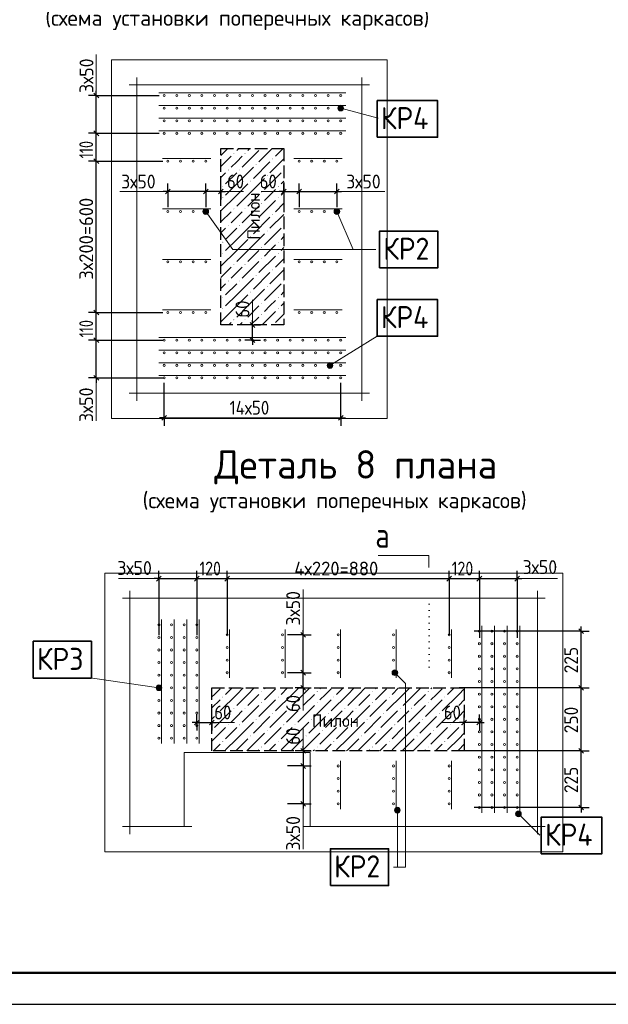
# Model space of a CAD drawing. Header units: millimetres. Extents: x 0 to 50400, y 0 to 35640.
# Tile 3 of 10: x 14576 to 25774, y 0 to 18741. Entities that reach past the tile are written whole.
import ezdxf

# ---------------------------------------------------------------- set-up
doc = ezdxf.new("R2010")
doc.units = ezdxf.units.MM
doc.linetypes.add('______2', pattern=[324, 240, -84])
doc.linetypes.add('______9', pattern=[120, 0, -120])
for name, color, linetype, lineweight in [('Standard', 7, 'Continuous', 25), ('ЖБ Перекрытие верхний уровень', 7, 'Continuous', 35), ('ЖБ Пилон', 7, 'Continuous', 35), ('Общий01', 7, 'Continuous', 13), ('Размерная линия_ общее', 7, 'Continuous', 13), ('Текст_ общее', 7, 'Continuous', 25)]:
    doc.layers.add(name, color=color, linetype=linetype, lineweight=lineweight)
doc.layers.add('Вспомогательная арматура', color=7, linetype='Continuous', lineweight=18, true_color=0x656565)
doc.layers.add('Поперечная арматура', color=7, linetype='Continuous', lineweight=18, true_color=0x5a2814)
doc.layers.add('Размерная выноска', color=7, linetype='Continuous')
doc.styles.add('ISOCPEUR', font='txt')

msp = doc.modelspace()

# ---------------------------------------------------------------- hatches: boundary and pattern name
at = {"layer": 'Standard', "linetype": 'Continuous', "lineweight": 13, "transparency": 33554687}
for points in [[(18643, 16196), (18651, 16204), (18659, 16196), (18651, 16189)], [(18854, 16196), (18862, 16204), (18870, 16196), (18862, 16189)], [(19066, 15985), (19073, 15993), (19081, 15985), (19073, 15977)], [(19382, 16091), (19390, 16098), (19398, 16091), (19390, 16083)], [(18538, 15879), (18545, 15887), (18553, 15879), (18545, 15872)], [(18749, 15879), (18757, 15887), (18764, 15879), (18757, 15872)], [(19277, 15774), (19285, 15782), (19292, 15774), (19285, 15766)], [(19594, 15879), (19601, 15887), (19603, 15886), (19603, 15873), (19601, 15872)], [(18432, 15563), (18440, 15570), (18448, 15563), (18440, 15555)], [(18960, 15668), (18968, 15676), (18976, 15668), (18968, 15660)], [(19488, 15563), (19496, 15570), (19504, 15563), (19496, 15555)], [(19171, 15457), (19179, 15465), (19187, 15457), (19179, 15449)], [(18432, 15351), (18440, 15359), (18448, 15351), (18440, 15344)], [(19171, 15246), (19179, 15254), (19187, 15246), (19179, 15238)], [(19488, 15351), (19496, 15359), (19504, 15351), (19496, 15344)], [(18643, 15140), (18651, 15148), (18659, 15140), (18651, 15133)], [(18854, 15140), (18862, 15148), (18870, 15140), (18862, 15133)], [(19382, 15035), (19390, 15042), (19398, 15035), (19390, 15027)], [(18538, 14824), (18545, 14831), (18553, 14824), (18545, 14816)], [(18749, 14824), (18757, 14831), (18764, 14824), (18757, 14816)], [(19066, 14929), (19073, 14937), (19081, 14929), (19073, 14921)], [(19594, 14824), (19601, 14831), (19603, 14830), (19603, 14817), (19601, 14816)], [(18960, 14612), (18968, 14620), (18976, 14612), (18968, 14604)], [(19277, 14718), (19285, 14726), (19292, 14718), (19285, 14710)], [(18432, 14507), (18440, 14514), (18448, 14507), (18440, 14499)], [(19488, 14507), (19496, 14514), (19504, 14507), (19496, 14499)], [(18432, 14295), (18440, 14303), (18448, 14295), (18440, 14288)], [(19171, 14401), (19179, 14409), (19187, 14401), (19179, 14393)], [(19488, 14295), (19496, 14303), (19504, 14295), (19496, 14288)], [(18643, 14084), (18651, 14092), (18659, 14084), (18651, 14076)], [(18854, 14084), (18862, 14092), (18870, 14084), (18862, 14076)], [(19171, 14190), (19179, 14198), (19187, 14190), (19179, 14182)], [(19066, 13873), (19073, 13881), (19081, 13873), (19073, 13865)], [(19382, 13979), (19390, 13986), (19398, 13979), (19390, 13971)], [(18538, 13767), (18545, 13775), (18553, 13767), (18545, 13760)], [(18749, 13767), (18757, 13775), (18764, 13767), (18757, 13760)], [(19594, 13767), (19601, 13775), (19603, 13774), (19603, 13761), (19601, 13760)], [(18960, 13556), (18968, 13564), (18976, 13556), (18968, 13549)], [(19277, 13662), (19285, 13670), (19292, 13662), (19285, 13654)], [(18432, 13451), (18440, 13459), (18448, 13451), (18440, 13443)], [(19171, 13345), (19179, 13353), (19187, 13345), (19179, 13337)], [(19488, 13451), (19496, 13459), (19504, 13451), (19496, 13443)], [(18432, 13239), (18440, 13247), (18448, 13239), (18440, 13232)], [(19171, 13134), (19179, 13142), (19187, 13134), (19179, 13126)], [(19488, 13239), (19496, 13247), (19504, 13239), (19496, 13232)], [(18643, 13028), (18651, 13036), (18659, 13028), (18651, 13020)], [(18854, 13028), (18862, 13036), (18870, 13028), (18862, 13020)], [(18432, 5848), (18440, 5855), (18448, 5848), (18440, 5840)], [(19171, 5953), (19179, 5961), (19187, 5953), (19179, 5945)], [(19488, 5848), (19496, 5855), (19504, 5848), (19496, 5840)], [(20227, 5953), (20235, 5961), (20243, 5953), (20235, 5945)], [(20544, 5848), (20552, 5855), (20560, 5848), (20552, 5840)], [(21283, 5953), (21291, 5961), (21299, 5953), (21291, 5945)], [(21600, 5848), (21608, 5855), (21616, 5848), (21608, 5840)], [(22339, 5953), (22347, 5961), (22355, 5953), (22347, 5945)], [(22656, 5848), (22664, 5855), (22672, 5848), (22664, 5840)], [(18643, 5636), (18651, 5644), (18659, 5636), (18651, 5629)], [(18854, 5636), (18862, 5644), (18870, 5636), (18862, 5629)], [(19171, 5742), (19179, 5750), (19187, 5742), (19179, 5734)], [(19699, 5636), (19707, 5644), (19715, 5636), (19707, 5629)], [(19910, 5636), (19918, 5644), (19926, 5636), (19918, 5629)], [(20227, 5742), (20235, 5750), (20243, 5742), (20235, 5734)], [(20755, 5636), (20763, 5644), (20771, 5636), (20763, 5629)], [(20966, 5636), (20974, 5644), (20982, 5636), (20974, 5629)], [(21283, 5742), (21291, 5750), (21299, 5742), (21291, 5734)], [(21811, 5636), (21819, 5644), (21827, 5636), (21819, 5629)], [(22022, 5636), (22030, 5644), (22038, 5636), (22030, 5629)], [(22339, 5742), (22347, 5750), (22355, 5742), (22347, 5734)], [(22867, 5636), (22875, 5644), (22883, 5636), (22875, 5629)], [(18326, 5531), (18334, 5539), (18342, 5531), (18334, 5523)], [(19382, 5531), (19390, 5539), (19398, 5531), (19390, 5523)], [(20438, 5531), (20446, 5539), (20454, 5531), (20446, 5523)], [(21494, 5531), (21502, 5539), (21510, 5531), (21502, 5523)], [(22550, 5531), (22558, 5539), (22566, 5531), (22558, 5523)], [(18538, 5319), (18545, 5327), (18553, 5319), (18545, 5312)], [(18749, 5319), (18757, 5327), (18764, 5319), (18757, 5312)], [(19066, 5425), (19073, 5433), (19081, 5425), (19073, 5417)], [(19594, 5319), (19601, 5327), (19609, 5319), (19601, 5312)], [(19805, 5319), (19813, 5327), (19820, 5319), (19813, 5312)], [(20122, 5425), (20129, 5433), (20137, 5425), (20129, 5417)], [(20650, 5319), (20657, 5327), (20665, 5319), (20657, 5312)], [(20861, 5319), (20869, 5327), (20876, 5319), (20869, 5312)], [(21178, 5425), (21185, 5433), (21193, 5425), (21185, 5417)], [(21706, 5319), (21713, 5327), (21721, 5319), (21713, 5312)], [(21917, 5319), (21925, 5327), (21932, 5319), (21925, 5312)], [(22234, 5425), (22241, 5433), (22249, 5425), (22241, 5417)], [(22762, 5319), (22769, 5327), (22777, 5319), (22769, 5312)], [(22973, 5319), (22981, 5327), (22988, 5319), (22981, 5312)], [(18233, 5217), (18236, 5214), (18233, 5211)], [(18960, 5108), (18968, 5116), (18976, 5108), (18968, 5100)], [(19277, 5214), (19285, 5222), (19292, 5214), (19285, 5206)], [(20016, 5108), (20024, 5116), (20032, 5108), (20024, 5100)], [(20333, 5214), (20341, 5222), (20348, 5214), (20341, 5206)], [(21072, 5108), (21080, 5116), (21088, 5108), (21080, 5100)], [(21389, 5214), (21397, 5222), (21404, 5214), (21397, 5206)], [(22128, 5108), (22136, 5116), (22144, 5108), (22136, 5100)], [(22445, 5214), (22453, 5222), (22460, 5214), (22453, 5206)], [(18432, 5003), (18440, 5010), (18448, 5003), (18440, 4995)], [(19171, 4897), (19179, 4905), (19187, 4897), (19179, 4889)], [(19488, 5003), (19496, 5010), (19504, 5003), (19496, 4995)], [(20227, 4897), (20235, 4905), (20243, 4897), (20235, 4889)], [(20544, 5003), (20552, 5010), (20560, 5003), (20552, 4995)], [(21283, 4897), (21291, 4905), (21299, 4897), (21291, 4889)], [(21600, 5003), (21608, 5010), (21616, 5003), (21608, 4995)], [(22339, 4897), (22347, 4905), (22355, 4897), (22347, 4889)], [(22656, 5003), (22664, 5010), (22672, 5003), (22664, 4995)]]:
    msp.add_hatch(color=7, dxfattribs=at).paths.add_polyline_path(points, flags=16)
at = {"layer": 'Общий01', "linetype": 'Continuous', "lineweight": 13, "transparency": 33554687}
for points in [[(20631, 17044), (20645, 17097), (20630, 17072)], [(20645, 17097), (20631, 17044), (20644, 17021)], [(20645, 17097), (20644, 17021), (20669, 17110)], [(20669, 17110), (20644, 17021), (20669, 17006)], [(20669, 17110), (20669, 17006), (20697, 17111)], [(20697, 17111), (20669, 17006), (20697, 17007)], [(20697, 17111), (20697, 17007), (20721, 17096)], [(20721, 17096), (20697, 17007), (20720, 17020)], [(20721, 17096), (20720, 17020), (20734, 17072)], [(20734, 17072), (20720, 17020), (20735, 17044)], [(18110, 15144), (18066, 15113), (18061, 15086)], [(18110, 15144), (18061, 15086), (18137, 15139)], [(18137, 15139), (18061, 15086), (18070, 15059)], [(18066, 15113), (18110, 15144), (18083, 15135)], [(18137, 15139), (18070, 15059), (18159, 15122)], [(18159, 15122), (18070, 15059), (18092, 15042)], [(18159, 15122), (18092, 15042), (18168, 15095)], [(18168, 15095), (18092, 15042), (18119, 15037)], [(18168, 15095), (18119, 15037), (18163, 15068)], [(18163, 15068), (18119, 15037), (18146, 15046)], [(20617, 15144), (20567, 15122), (20557, 15097)], [(20617, 15144), (20557, 15097), (20643, 15134)], [(20643, 15134), (20557, 15097), (20561, 15069)], [(20643, 15134), (20561, 15069), (20660, 15112)], [(20660, 15112), (20561, 15069), (20579, 15047)], [(20567, 15122), (20617, 15144), (20589, 15140)], [(20660, 15112), (20579, 15047), (20664, 15084)], [(20664, 15084), (20579, 15047), (20604, 15037)], [(20664, 15084), (20604, 15037), (20654, 15058)], [(20654, 15058), (20604, 15037), (20632, 15041)], [(20425, 12157), (20481, 12105), (20432, 12184)], [(20432, 12184), (20508, 12113), (20451, 12205)], [(20432, 12184), (20481, 12105), (20508, 12113)], [(20451, 12205), (20527, 12133), (20478, 12212)], [(20451, 12205), (20508, 12113), (20527, 12133)], [(20478, 12212), (20527, 12133), (20533, 12160)], [(20478, 12212), (20533, 12160), (20504, 12206)], [(20504, 12206), (20533, 12160), (20525, 12187)], [(20454, 12111), (20425, 12157), (20433, 12130)], [(20425, 12157), (20454, 12111), (20481, 12105)], [(21661, 6326), (21699, 6364), (21675, 6350)], [(21699, 6364), (21661, 6326), (21661, 6299)], [(21699, 6364), (21661, 6299), (21727, 6364)], [(21727, 6364), (21661, 6299), (21675, 6274)], [(21727, 6364), (21675, 6274), (21751, 6350)], [(21751, 6350), (21675, 6274), (21699, 6260)], [(21751, 6350), (21699, 6260), (21765, 6326)], [(21765, 6326), (21699, 6260), (21727, 6260)], [(21765, 6326), (21727, 6260), (21765, 6299)], [(21765, 6299), (21727, 6260), (21751, 6274)], [(17175, 6004), (17183, 6058), (17172, 6032)], [(17192, 5982), (17183, 6058), (17175, 6004)], [(17192, 5982), (17205, 6074), (17183, 6058)], [(17217, 5971), (17205, 6074), (17192, 5982)], [(17217, 5971), (17233, 6078), (17205, 6074)], [(17245, 5974), (17233, 6078), (17217, 5971)], [(17245, 5974), (17258, 6066), (17233, 6078)], [(17267, 5991), (17258, 6066), (17245, 5974)], [(17267, 5991), (17275, 6044), (17258, 6066)], [(17275, 6044), (17267, 5991), (17278, 6016)], [(21734, 3743), (21788, 3743), (21761, 3750)], [(21807, 3723), (21715, 3723), (21707, 3696)], [(21807, 3723), (21707, 3696), (21815, 3696)], [(21815, 3696), (21707, 3696), (21715, 3669)], [(21788, 3743), (21734, 3743), (21715, 3723)], [(21788, 3743), (21715, 3723), (21807, 3723)], [(21815, 3696), (21715, 3669), (21807, 3669)], [(21807, 3669), (21715, 3669), (21734, 3650)], [(21807, 3669), (21734, 3650), (21788, 3650)], [(21788, 3650), (21734, 3650), (21761, 3642)], [(24013, 3638), (24051, 3676), (24027, 3662)], [(24051, 3676), (24013, 3638), (24013, 3610)], [(24051, 3676), (24013, 3610), (24079, 3676)], [(24079, 3676), (24013, 3610), (24027, 3586)], [(24079, 3676), (24027, 3586), (24103, 3662)], [(24103, 3662), (24027, 3586), (24051, 3572)], [(24103, 3662), (24051, 3572), (24117, 3638)], [(24117, 3638), (24051, 3572), (24079, 3572)], [(24117, 3638), (24079, 3572), (24117, 3610)], [(24117, 3610), (24079, 3572), (24103, 3586)]]:
    msp.add_hatch(color=7, dxfattribs=at).paths.add_polyline_path(points)

# ---------------------------------------------------------------- linework, layer by layer
at = {"layer": 'Standard', "color": 251, "linetype": 'Continuous', "lineweight": -3, "true_color": 0x656565, "transparency": 33554687}
for p, q in [((16033, 17298), (15883, 17298)), ((16033, 17298), (16183, 17298)), ((16033, 17298), (17227, 17298)), ((16033, 16578), (15883, 16578)), ((16033, 16578), (16183, 16578)), ((16033, 16578), (17227, 16578)), ((16033, 16050), (15883, 16050)), ((16033, 16050), (16183, 16050)), ((16033, 16050), (17299, 16050)), ((17395, 15470), (17395, 15620)), ((18115, 15470), (18115, 15620)), ((18403, 15470), (18403, 15620)), ((19603, 15470), (19603, 15620)), ((19891, 15470), (19891, 15620)), ((20611, 15470), (20611, 15620)), ((17395, 15470), (17395, 15320)), ((17395, 15470), (17395, 15174)), ((18115, 15470), (18115, 15320)), ((18115, 15470), (18115, 15174)), ((18403, 15470), (18403, 15320)), ((18403, 15470), (18403, 15470)), ((19603, 15470), (19603, 15320)), ((19603, 15470), (19603, 15470)), ((19891, 15470), (19891, 15320)), ((19891, 15470), (19891, 15174)), ((20611, 15470), (20611, 15320)), ((20611, 15470), (20611, 15174)), ((16033, 13170), (15883, 13170)), ((16033, 13170), (16183, 13170)), ((16033, 13170), (17299, 13170)), ((19006, 12930), (18856, 12930)), ((19006, 12930), (19156, 12930)), ((19006, 12930), (19075, 12930)), ((16033, 12642), (15883, 12642)), ((16033, 12642), (16183, 12642)), ((16033, 12642), (17306, 12642)), ((19006, 12642), (18856, 12642)), ((19006, 12642), (19156, 12642)), ((19006, 12642), (19075, 12642)), ((16033, 11922), (15883, 11922)), ((16033, 11922), (16183, 11922)), ((17323, 11163), (17323, 11826)), ((20683, 11163), (20683, 11826)), ((17323, 11163), (17323, 11313)), ((20683, 11163), (20683, 11313)), ((17323, 11163), (17323, 11013)), ((20683, 11163), (20683, 11013)), ((17225, 8102), (17225, 8252)), ((17945, 8102), (17945, 8252)), ((18521, 8102), (18521, 8252)), ((22745, 8102), (22745, 8252)), ((23321, 8102), (23321, 8252)), ((24041, 8102), (24041, 8252)), ((17225, 8102), (17225, 7952)), ((17225, 8102), (17225, 7025)), ((17945, 8102), (17945, 7952)), ((17945, 8102), (17945, 7025)), ((18521, 8102), (18521, 7952)), ((18521, 8102), (18521, 7032)), ((22745, 8102), (22745, 7952)), ((22745, 8102), (22745, 7032)), ((23321, 8102), (23321, 7952)), ((23321, 8102), (23321, 6977)), ((24041, 8102), (24041, 7952)), ((24041, 8102), (24041, 6977)), ((19969, 7032), (19819, 7032)), ((19969, 7032), (20119, 7032)), ((25259, 7104), (23225, 7104)), ((25259, 7104), (25109, 7104)), ((25259, 7104), (25409, 7104)), ((19969, 6312), (19819, 6312)), ((19969, 6312), (20119, 6312)), ((19969, 6024), (19819, 6024)), ((19969, 6024), (20119, 6024)), ((19969, 6024), (19969, 6024)), ((25259, 6024), (25109, 6024)), ((25259, 6024), (25409, 6024)), ((17945, 5363), (17945, 5513)), ((18233, 5363), (18233, 5513)), ((23033, 5363), (23033, 5513)), ((23321, 5363), (23321, 5513)), ((17945, 5363), (17945, 5411)), ((17945, 5363), (17945, 5213)), ((18233, 5363), (18233, 5394)), ((18233, 5363), (18233, 5213)), ((23033, 5363), (23033, 5394)), ((23033, 5363), (23033, 5213)), ((23321, 5363), (23321, 5411)), ((23321, 5363), (23321, 5213)), ((19969, 4824), (19819, 4824)), ((19969, 4824), (20119, 4824)), ((19969, 4824), (19969, 4824)), ((25259, 4824), (25109, 4824)), ((25259, 4824), (25409, 4824)), ((19969, 4536), (19819, 4536)), ((19969, 4536), (20119, 4536)), ((19969, 3816), (19819, 3816)), ((19969, 3816), (20119, 3816)), ((25259, 3744), (23225, 3744)), ((25259, 3744), (25109, 3744)), ((25259, 3744), (25409, 3744))]:
    msp.add_line(p, q, dxfattribs=at)
at = {"layer": 'Standard', "color": 7, "linetype": 'Continuous', "lineweight": 25, "transparency": 33554687}
for p, q in [((16078, 17253), (15988, 17343)), ((16078, 16533), (15988, 16623)), ((16078, 16005), (15988, 16095)), ((17440, 15515), (17350, 15425)), ((18160, 15515), (18070, 15425)), ((18448, 15515), (18358, 15425)), ((19558, 15425), (19648, 15515)), ((19846, 15425), (19936, 15515)), ((20566, 15425), (20656, 15515)), ((16078, 13125), (15988, 13215)), ((19051, 12885), (18961, 12975)), ((16078, 12597), (15988, 12687)), ((19051, 12597), (18961, 12687)), ((16078, 11877), (15988, 11967)), ((17278, 11118), (17368, 11208)), ((20638, 11118), (20728, 11208)), ((17180, 8057), (17270, 8147)), ((17900, 8057), (17990, 8147)), ((18476, 8057), (18566, 8147)), ((22700, 8057), (22790, 8147)), ((23276, 8057), (23366, 8147)), ((23996, 8057), (24086, 8147)), ((25304, 7059), (25214, 7149)), ((20014, 6987), (19924, 7077)), ((20014, 6267), (19924, 6357)), ((20014, 5979), (19924, 6069)), ((25304, 5979), (25214, 6069)), ((17900, 5318), (17990, 5408)), ((18188, 5318), (18278, 5408)), ((23078, 5408), (22988, 5318)), ((23366, 5408), (23276, 5318)), ((19924, 4869), (20014, 4779)), ((25304, 4779), (25214, 4869)), ((19924, 4581), (20014, 4491)), ((19924, 3861), (20014, 3771)), ((25304, 3699), (25214, 3789))]:
    msp.add_line(p, q, dxfattribs=at)
at = {"layer": 'Standard', "color": 7, "linetype": 'Continuous', "lineweight": -3, "transparency": 33554687}
for p, q in [((16033, 17298), (16033, 17388)), ((16033, 16578), (16033, 17298)), ((16033, 16050), (16033, 16578)), ((16033, 13170), (16033, 16050)), ((17395, 15470), (17305, 15470)), ((18115, 15470), (17395, 15470)), ((18403, 15470), (18115, 15470)), ((18403, 15470), (18493, 15470)), ((19603, 15470), (19513, 15470)), ((19603, 15470), (19891, 15470)), ((19891, 15470), (20611, 15470)), ((20611, 15470), (20701, 15470)), ((16033, 12642), (16033, 13170)), ((19006, 12930), (19006, 13020)), ((19006, 12642), (19006, 12930)), ((16033, 11922), (16033, 12642)), ((19006, 12642), (19006, 12552)), ((16033, 11922), (16033, 11832)), ((17323, 11163), (17233, 11163)), ((17323, 11163), (20683, 11163)), ((20683, 11163), (20773, 11163)), ((17225, 8102), (17135, 8102)), ((17225, 8102), (17945, 8102)), ((17945, 8102), (18521, 8102)), ((18521, 8102), (22745, 8102)), ((22745, 8102), (23321, 8102)), ((23321, 8102), (24041, 8102)), ((24041, 8102), (24131, 8102)), ((19969, 7032), (19969, 7122)), ((25259, 7104), (25259, 7194)), ((19969, 6312), (19969, 7032)), ((25259, 6024), (25259, 7104)), ((19969, 6024), (19969, 6312)), ((19969, 6024), (19969, 5934)), ((25259, 4824), (25259, 6024)), ((17945, 5363), (17855, 5363)), ((17945, 5363), (18233, 5363)), ((18233, 5363), (18323, 5363)), ((23033, 5363), (22943, 5363)), ((23321, 5363), (23033, 5363)), ((23321, 5363), (23411, 5363)), ((19969, 4824), (19969, 4914)), ((19969, 4824), (19969, 4536)), ((19969, 4536), (19969, 3816)), ((19969, 3816), (19969, 3726)), ((25259, 3744), (25259, 3654))]:
    msp.add_line(p, q, dxfattribs=at)
at = {"layer": 'Standard', "color": 253, "linetype": 'Continuous', "lineweight": 13, "true_color": 0xa0a0a0, "transparency": 33554687}
for p, q in [((18534, 16290), (18403, 16159)), ((18598, 16144), (18403, 15948)), ((18745, 16290), (18704, 16249)), ((18704, 16038), (18809, 16144)), ((19126, 16249), (18809, 15932)), ((18956, 16290), (18915, 16249)), ((19379, 16290), (19126, 16038)), ((19590, 16290), (19443, 16144)), ((18598, 15932), (18704, 16038)), ((18704, 15615), (19021, 15932)), ((19337, 16038), (19021, 15721)), ((19603, 16092), (19337, 15827)), ((18493, 15827), (18403, 15737)), ((18704, 15827), (18493, 15615)), ((19549, 15827), (19232, 15510)), ((18704, 15615), (18493, 15404)), ((18915, 15615), (18704, 15404)), ((18915, 15404), (19232, 15721)), ((19603, 15670), (19549, 15615)), ((18704, 15404), (18403, 15103)), ((18915, 15404), (18704, 15193)), ((19126, 15404), (18915, 15193)), ((19232, 15299), (19337, 15404)), ((19337, 15404), (19443, 15510)), ((19603, 15458), (19549, 15404)), ((19126, 15193), (18809, 14876)), ((19443, 15299), (19126, 14982)), ((19603, 15247), (19443, 15087)), ((18598, 15087), (18403, 14892)), ((18704, 14982), (18809, 15087)), ((19603, 15036), (19337, 14771)), ((18598, 14876), (18704, 14982)), ((18704, 14559), (19021, 14876)), ((19337, 14982), (19021, 14665)), ((18493, 14771), (18403, 14681)), ((18704, 14771), (18493, 14559)), ((18915, 14348), (19232, 14665)), ((19549, 14771), (19232, 14454)), ((18704, 14559), (18493, 14348)), ((18915, 14559), (18704, 14348)), ((19337, 14348), (19443, 14454)), ((19603, 14614), (19549, 14559)), ((18704, 14348), (18403, 14047)), ((18915, 14348), (18704, 14137)), ((19126, 14348), (18915, 14137)), ((19232, 14243), (19337, 14348)), ((19603, 14402), (19549, 14348)), ((19126, 14137), (18809, 13820)), ((19443, 14243), (19126, 13926)), ((19603, 14191), (19443, 14031)), ((18598, 14031), (18403, 13836)), ((18598, 13820), (18704, 13926)), ((18704, 13926), (18809, 14031)), ((19337, 13926), (19021, 13609)), ((19603, 13980), (19337, 13715)), ((18493, 13715), (18403, 13625)), ((18704, 13715), (18493, 13504)), ((18704, 13504), (19021, 13820)), ((19549, 13715), (19232, 13398)), ((18704, 13504), (18493, 13292)), ((18915, 13504), (18704, 13292)), ((18915, 13292), (19232, 13609)), ((19603, 13558), (19549, 13504)), ((19337, 13292), (19443, 13398)), ((19603, 13346), (19549, 13292)), ((18704, 13292), (18403, 12991)), ((18915, 13292), (18704, 13081)), ((19126, 13292), (18915, 13081)), ((19443, 13187), (19187, 12930)), ((19232, 13187), (19337, 13292)), ((19603, 13135), (19443, 12975)), ((18598, 12975), (18553, 12930)), ((18764, 12930), (18809, 12975)), ((19126, 13081), (18975, 12930)), ((18281, 5900), (18387, 6006)), ((18616, 6024), (18493, 5900)), ((18828, 6024), (18704, 5900)), ((18915, 5900), (19039, 6024)), ((19250, 6024), (19232, 6006)), ((19337, 5900), (19443, 6006)), ((19672, 6024), (19549, 5900)), ((19884, 6024), (19760, 5900)), ((19971, 5900), (20095, 6024)), ((20306, 6024), (20288, 6006)), ((20393, 5900), (20499, 6006)), ((20728, 6024), (20605, 5900)), ((20940, 6024), (20816, 5900)), ((21027, 5900), (21151, 6024)), ((21362, 6024), (21344, 6006)), ((21449, 5900), (21555, 6006)), ((21784, 6024), (21661, 5900)), ((21996, 6024), (21872, 5900)), ((22083, 5900), (22207, 6024)), ((22418, 6024), (22400, 6006)), ((22505, 5900), (22611, 6006)), ((22840, 6024), (22717, 5900)), ((23033, 6006), (22928, 5900)), ((18233, 5852), (18281, 5900)), ((18704, 5900), (18387, 5584)), ((18915, 5900), (18704, 5689)), ((19126, 5900), (18915, 5689)), ((19232, 5795), (19337, 5900)), ((19760, 5900), (19443, 5584)), ((19971, 5900), (19760, 5689)), ((20182, 5900), (19971, 5689)), ((20288, 5795), (20393, 5900)), ((20816, 5900), (20499, 5584)), ((21027, 5900), (20816, 5689)), ((21238, 5900), (21027, 5689)), ((21344, 5795), (21449, 5900)), ((21872, 5900), (21555, 5584)), ((22083, 5900), (21872, 5689)), ((22294, 5900), (22083, 5689)), ((22400, 5795), (22505, 5900)), ((22928, 5900), (22611, 5584)), ((18387, 5795), (18233, 5641)), ((19126, 5689), (18809, 5372)), ((19443, 5795), (19126, 5478)), ((20182, 5689), (19865, 5372)), ((20499, 5795), (20182, 5478)), ((21238, 5689), (20921, 5372)), ((21555, 5795), (21238, 5478)), ((22294, 5689), (21977, 5372)), ((22611, 5795), (22294, 5478)), ((23033, 5794), (22928, 5689)), ((18281, 5478), (18233, 5430)), ((18598, 5584), (18281, 5267)), ((18598, 5372), (18704, 5478)), ((18704, 5478), (18809, 5584)), ((19337, 5478), (19021, 5161)), ((19654, 5584), (19337, 5267)), ((19654, 5372), (19760, 5478)), ((19760, 5478), (19865, 5584)), ((20393, 5478), (20077, 5161)), ((20710, 5584), (20393, 5267)), ((20710, 5372), (20816, 5478)), ((20816, 5478), (20921, 5584)), ((21449, 5478), (21133, 5161)), ((21766, 5584), (21449, 5267)), ((21766, 5372), (21872, 5478)), ((21872, 5478), (21977, 5584)), ((22505, 5478), (22189, 5161)), ((22822, 5584), (22505, 5267)), ((22822, 5372), (22928, 5478)), ((22928, 5478), (23033, 5583)), ((18493, 5267), (18233, 5007)), ((18704, 5267), (18493, 5055)), ((18704, 5055), (19021, 5372)), ((19549, 5267), (19232, 4950)), ((19760, 5267), (19549, 5055)), ((19760, 5055), (20077, 5372)), ((20605, 5267), (20288, 4950)), ((20816, 5267), (20605, 5055)), ((20816, 5055), (21133, 5372)), ((21661, 5267), (21344, 4950)), ((21872, 5267), (21661, 5055)), ((21872, 5055), (22189, 5372)), ((22717, 5267), (22400, 4950)), ((22928, 5267), (22717, 5055)), ((18915, 4844), (19232, 5161)), ((19971, 4844), (20288, 5161)), ((21027, 4844), (21344, 5161)), ((22083, 4844), (22400, 5161)), ((22928, 5055), (23033, 5161)), ((18281, 4844), (18387, 4950)), ((18704, 5055), (18493, 4844)), ((18915, 5055), (18704, 4844)), ((19337, 4844), (19443, 4950)), ((19760, 5055), (19549, 4844)), ((19971, 5055), (19760, 4844)), ((20393, 4844), (20499, 4950)), ((20816, 5055), (20605, 4844)), ((21027, 5055), (20816, 4844)), ((21449, 4844), (21555, 4950)), ((21872, 5055), (21661, 4844)), ((22083, 5055), (21872, 4844)), ((22505, 4844), (22611, 4950)), ((22928, 5055), (22717, 4844)), ((23033, 4950), (22928, 4844)), ((18261, 4824), (18281, 4844)), ((18704, 4844), (18684, 4824)), ((18915, 4844), (18895, 4824)), ((19126, 4844), (19106, 4824)), ((19317, 4824), (19337, 4844)), ((19760, 4844), (19740, 4824)), ((19971, 4844), (19951, 4824)), ((20182, 4844), (20162, 4824)), ((20373, 4824), (20393, 4844)), ((20816, 4844), (20796, 4824)), ((21027, 4844), (21007, 4824)), ((21238, 4844), (21218, 4824)), ((21429, 4824), (21449, 4844)), ((21872, 4844), (21852, 4824)), ((22083, 4844), (22063, 4824)), ((22294, 4844), (22274, 4824)), ((22485, 4824), (22505, 4844)), ((22928, 4844), (22908, 4824))]:
    msp.add_line(p, q, dxfattribs=at)
at = {"layer": 'Standard', "color": 7, "linetype": '______9', "lineweight": 13, "transparency": 33554687}
msp.add_line((22364, 6416), (22364, 7819), dxfattribs=at)
msp.add_line((22364, 6416), (22364, 7819), dxfattribs=at)
at = {"layer": 'Standard', "color": 7, "linetype": 'Continuous', "lineweight": 25, "transparency": 33554687}
msp.add_lwpolyline([(0, 0), (50400, 0), (50400, 35640), (0, 35640), (0, 0)], close=True, dxfattribs=at)
at = {"layer": 'Standard', "color": 7, "linetype": 'Continuous', "lineweight": 50, "transparency": 33554687}
msp.add_lwpolyline([(2400, 35040), (49800, 35040), (49800, 600), (2400, 600), (2400, 35040)], close=True, dxfattribs=at)
at = {"layer": 'Standard', "color": 254, "linetype": 'Continuous', "lineweight": 18, "true_color": 0xc4c4ff, "transparency": 33554687}
for points in [[(16321, 11151), (21564, 11151), (21564, 17979), (16321, 17979), (16321, 11151)], [(16193, 2902), (24908, 2902), (24908, 8208), (16193, 8208), (16193, 2902)]]:
    msp.add_lwpolyline(points, dxfattribs=at)
at = {"layer": 'Standard', "color": 251, "linetype": 'Continuous', "lineweight": -3, "true_color": 0x656565, "transparency": 33554687}
for points in [[(16033, 11922), (17240, 11922), (17240, 11922), (17306, 11922)], [(19969, 7032), (19950, 7032), (19950, 7032), (19673, 7032)], [(19969, 6312), (19949, 6312), (19949, 6312), (19673, 6312)], [(25259, 6024), (25238, 6024), (25238, 6024), (22937, 6024)], [(25259, 4824), (25238, 4824), (25238, 4824), (25238, 4824), (25238, 4824), (22937, 4824)], [(19969, 4536), (19949, 4536), (19949, 4536), (19673, 4536)], [(19969, 3816), (19949, 3816), (19949, 3816), (19673, 3816)]]:
    msp.add_lwpolyline(points, dxfattribs=at)
at = {"layer": 'Standard', "color": 7, "linetype": 'Continuous', "lineweight": 13, "transparency": 33554687}
for points in [[(21397, 8541), (22357, 8541), (22357, 8315)], [(21397, 8541), (22002, 8541), (22357, 8541)]]:
    msp.add_lwpolyline(points, dxfattribs=at)
at = {"layer": 'Standard', "color": 7, "linetype": 'Continuous', "lineweight": -3, "transparency": 33554687}
msp.add_lwpolyline([(25259, 3744), (25259, 3947), (25259, 3947), (25259, 4824)], dxfattribs=at)
at = {"layer": 'Вспомогательная арматура', "color": 251, "linetype": 'Continuous', "lineweight": 18, "true_color": 0x656565, "transparency": 33554687}
for p, q in [((17222, 17346), (20783, 17346)), ((17222, 17346), (20783, 17346)), ((17222, 17106), (20783, 17106)), ((17222, 17106), (20783, 17106)), ((17222, 16866), (20783, 16866)), ((17222, 16866), (20783, 16866)), ((17222, 16626), (20783, 16626)), ((17222, 16626), (20783, 16626)), ((18215, 16098), (17294, 16098)), ((18215, 16098), (17294, 16098)), ((19790, 16098), (20711, 16098)), ((19790, 16098), (20711, 16098)), ((18215, 15138), (17294, 15138)), ((18215, 15138), (17294, 15138)), ((19790, 15138), (20711, 15138)), ((19790, 15138), (20711, 15138)), ((18215, 14178), (17294, 14178)), ((18215, 14178), (17294, 14178)), ((19790, 14178), (20711, 14178)), ((19790, 14178), (20711, 14178)), ((18215, 13218), (17294, 13218)), ((18215, 13218), (17294, 13218)), ((19790, 13218), (20711, 13218)), ((19790, 13218), (20711, 13218)), ((17222, 12690), (20783, 12690)), ((17222, 12690), (20783, 12690)), ((17222, 12450), (20783, 12450)), ((17222, 12450), (20783, 12450)), ((17222, 12210), (20783, 12210)), ((17222, 12210), (20783, 12210)), ((17222, 11970), (20783, 11970)), ((17222, 11970), (20783, 11970)), ((17273, 7325), (17273, 4963)), ((17273, 7325), (17273, 4963)), ((17513, 7325), (17513, 4963)), ((17513, 7325), (17513, 4963)), ((17753, 7325), (17753, 4963)), ((17753, 7325), (17753, 4963)), ((17993, 7325), (17993, 4963)), ((17993, 7325), (17993, 4963)), ((18569, 6211), (18569, 7133)), ((18569, 6211), (18569, 7133)), ((19625, 6211), (19625, 7133)), ((19625, 6211), (19625, 7133)), ((20681, 6211), (20681, 7133)), ((20681, 6211), (20681, 7133)), ((21737, 6211), (21737, 7133)), ((21737, 6211), (21737, 7133)), ((22793, 6211), (22793, 7133)), ((22793, 6211), (22793, 7133)), ((23369, 7205), (23369, 3643)), ((23369, 7205), (23369, 3643)), ((23609, 7205), (23609, 3643)), ((23609, 7205), (23609, 3643)), ((23849, 7205), (23849, 3643)), ((23849, 7205), (23849, 3643)), ((24089, 7205), (24089, 3643)), ((24089, 7205), (24089, 3643)), ((20681, 4637), (20681, 3715)), ((20681, 4637), (20681, 3715)), ((21737, 4637), (21737, 3715)), ((21737, 4637), (21737, 3715)), ((22793, 4637), (22793, 3715)), ((22793, 4637), (22793, 3715))]:
    msp.add_line(p, q, dxfattribs=at)
at = {"layer": 'ЖБ Перекрытие верхний уровень', "color": 7, "linetype": 'Continuous', "lineweight": 18, "transparency": 33554687}
for p, q in [((17705, 4790), (17705, 3382)), ((20105, 4790), (17705, 4790)), ((20105, 3382), (20105, 4790))]:
    msp.add_line(p, q, dxfattribs=at)
at = {"layer": 'ЖБ Пилон', "color": 253, "linetype": '______2', "lineweight": -3, "true_color": 0xababab, "transparency": 33554687}
for p, q in [((18403, 12930), (18403, 16290)), ((18403, 16290), (19603, 16290)), ((19603, 16290), (19603, 12930)), ((19603, 12930), (18403, 12930)), ((18233, 4824), (18233, 6024)), ((18233, 6024), (23033, 6024)), ((23033, 6024), (23033, 4824)), ((23033, 4824), (18233, 4824))]:
    msp.add_line(p, q, dxfattribs=at)
at = {"layer": 'Общий01', "color": 7, "linetype": 'Continuous', "lineweight": 13, "transparency": 33554687}
for p, q in [((20630, 17072), (20630, 17072)), ((20683, 17058), (21398, 16867)), ((20697, 17111), (20697, 17111)), ((20669, 17006), (20669, 17006)), ((20735, 17044), (20735, 17044)), ((18070, 15059), (18070, 15059)), ((18083, 15135), (18083, 15135)), ((18146, 15046), (18146, 15046)), ((18159, 15122), (18159, 15122)), ((20561, 15069), (20561, 15069)), ((20589, 15140), (20589, 15140)), ((20632, 15041), (20632, 15041)), ((20660, 15112), (20660, 15112)), ((20479, 12159), (21377, 12715)), ((20451, 12205), (20451, 12205)), ((20525, 12187), (20525, 12187)), ((20433, 12130), (20433, 12130)), ((20508, 12113), (20508, 12113)), ((17225, 6024), (15960, 6209)), ((21675, 6350), (21675, 6350)), ((21675, 6274), (21675, 6274)), ((21751, 6350), (21751, 6350)), ((21751, 6274), (21751, 6274)), ((17172, 6032), (17172, 6032)), ((17233, 6078), (17233, 6078)), ((17278, 6016), (17278, 6016)), ((17217, 5971), (17217, 5971)), ((21761, 3750), (21761, 3750)), ((21707, 3696), (21707, 3696)), ((21761, 3642), (21761, 3642)), ((21815, 3696), (21815, 3696)), ((24027, 3662), (24027, 3662)), ((24027, 3586), (24027, 3586)), ((24065, 3624), (24472, 3217)), ((24103, 3662), (24103, 3662)), ((24103, 3586), (24103, 3586))]:
    msp.add_line(p, q, dxfattribs=at)
for points in [[(18115, 15090), (18628, 14365), (20921, 14367)], [(20611, 15090), (20921, 14367), (21353, 14367)], [(21713, 6312), (21917, 6109), (21917, 2610), (21761, 2610)], [(21761, 3696), (21761, 2610), (21685, 2610)]]:
    msp.add_lwpolyline(points, dxfattribs=at)
for centre in [(20683, 17058), (18115, 15090), (20611, 15090), (20479, 12159), (21713, 6312), (17225, 6024), (21761, 3696), (24065, 3624)]:
    msp.add_circle(centre, 54, dxfattribs=at)
at = {"layer": 'Поперечная арматура', "color": 19, "linetype": 'Continuous', "lineweight": 18, "true_color": 0x5a2814, "transparency": 33554687}
for centre in [(17323, 17298), (17563, 17298), (17803, 17298), (18043, 17298), (18283, 17298), (18523, 17298), (18763, 17298), (19003, 17298), (19243, 17298), (19483, 17298), (19723, 17298), (19963, 17298), (20203, 17298), (20443, 17298), (20683, 17298), (17323, 17058), (17563, 17058), (17803, 17058), (18043, 17058), (18283, 17058), (18523, 17058), (18763, 17058), (19003, 17058), (19243, 17058), (19483, 17058), (19723, 17058), (19963, 17058), (20203, 17058), (20443, 17058), (20683, 17058), (17323, 16818), (17563, 16818), (17803, 16818), (18043, 16818), (18283, 16818), (18523, 16818), (18763, 16818), (19003, 16818), (19243, 16818), (19483, 16818), (19723, 16818), (19963, 16818), (20203, 16818), (20443, 16818), (20683, 16818), (17323, 16578), (17563, 16578), (17803, 16578), (18043, 16578), (18283, 16578), (18523, 16578), (18763, 16578), (19003, 16578), (19243, 16578), (19483, 16578), (19723, 16578), (19963, 16578), (20203, 16578), (20443, 16578), (20683, 16578), (17395, 16050), (17635, 16050), (17875, 16050), (18115, 16050), (19891, 16050), (20131, 16050), (20371, 16050), (20611, 16050), (17395, 15090), (17635, 15090), (17875, 15090), (18115, 15090), (19891, 15090), (20131, 15090), (20371, 15090), (20611, 15090), (17395, 14130), (17635, 14130), (17875, 14130), (18115, 14130), (19891, 14130), (20131, 14130), (20371, 14130), (20611, 14130), (17395, 13170), (17635, 13170), (17875, 13170), (18115, 13170), (19891, 13170), (20131, 13170), (20371, 13170), (20611, 13170), (17323, 12642), (17563, 12642), (17803, 12642), (18043, 12642), (18283, 12642), (18523, 12642), (18763, 12642), (19003, 12642), (19243, 12642), (19483, 12642), (19723, 12642), (19963, 12642), (20203, 12642), (20443, 12642), (20683, 12642), (17323, 12402), (17563, 12402), (17803, 12402), (18043, 12402), (18283, 12402), (18523, 12402), (18763, 12402), (19003, 12402), (19243, 12402), (19483, 12402), (19723, 12402), (19963, 12402), (20203, 12402), (20443, 12402), (20683, 12402), (17323, 12162), (17563, 12162), (17803, 12162), (18043, 12162), (18283, 12162), (18523, 12162), (18763, 12162), (19003, 12162), (19243, 12162), (19483, 12162), (19723, 12162), (19963, 12162), (20203, 12162), (20443, 12162), (20683, 12162), (17323, 11922), (17563, 11922), (17803, 11922), (18043, 11922), (18283, 11922), (18523, 11922), (18763, 11922), (19003, 11922), (19243, 11922), (19483, 11922), (19723, 11922), (19963, 11922), (20203, 11922), (20443, 11922), (20683, 11922), (17225, 7224), (17465, 7224), (17705, 7224), (17945, 7224), (23321, 7104), (23561, 7104), (23801, 7104), (24041, 7104), (17225, 6984), (17465, 6984), (17705, 6984), (17945, 6984), (18521, 7032), (19577, 7032), (20633, 7032), (21689, 7032), (22745, 7032), (17225, 6744), (17465, 6744), (17705, 6744), (17945, 6744), (18521, 6792), (19577, 6792), (20633, 6792), (21689, 6792), (22745, 6792), (23321, 6864), (23561, 6864), (23801, 6864), (24041, 6864), (18521, 6552), (19577, 6552), (20633, 6552), (21689, 6552), (22745, 6552), (23321, 6624), (23561, 6624), (23801, 6624), (24041, 6624), (17225, 6504), (17465, 6504), (17705, 6504), (17945, 6504), (23321, 6384), (23561, 6384), (23801, 6384), (24041, 6384), (17225, 6264), (17465, 6264), (17705, 6264), (17945, 6264), (18521, 6312), (19577, 6312), (20633, 6312), (21689, 6312), (22745, 6312), (17225, 6024), (17465, 6024), (17705, 6024), (17945, 6024), (23321, 6144), (23561, 6144), (23801, 6144), (24041, 6144), (23321, 5904), (23561, 5904), (23801, 5904), (24041, 5904), (17225, 5784), (17465, 5784), (17705, 5784), (17945, 5784), (23321, 5664), (23561, 5664), (23801, 5664), (24041, 5664), (17225, 5544), (17465, 5544), (17705, 5544), (17945, 5544), (23321, 5424), (23561, 5424), (23801, 5424), (24041, 5424), (17225, 5304), (17465, 5304), (17705, 5304), (17945, 5304), (17225, 5064), (17465, 5064), (17705, 5064), (17945, 5064), (23321, 5184), (23561, 5184), (23801, 5184), (24041, 5184), (23321, 4944), (23561, 4944), (23801, 4944), (24041, 4944), (23321, 4704), (23561, 4704), (23801, 4704), (24041, 4704), (20633, 4536), (21689, 4536), (22745, 4536), (20633, 4296), (21689, 4296), (22745, 4296), (23321, 4464), (23561, 4464), (23801, 4464), (24041, 4464), (23321, 4224), (23561, 4224), (23801, 4224), (24041, 4224), (20633, 4056), (21689, 4056), (22745, 4056), (23321, 3984), (23561, 3984), (23801, 3984), (24041, 3984), (20633, 3816), (21689, 3816), (22745, 3816), (23321, 3744), (23561, 3744), (23801, 3744), (24041, 3744)]:
    msp.add_circle(centre, 19.2, dxfattribs=at)
at = {"layer": 'Размерная выноска', "color": 7, "linetype": 'Continuous', "lineweight": 13, "transparency": 33554687}
for p, q in [((16801, 11487), (16801, 17643)), ((21084, 17643), (21084, 11487)), ((16657, 17499), (21228, 17499)), ((21228, 11631), (16657, 11631)), ((16673, 3238), (16673, 7872)), ((24428, 7872), (24428, 3238)), ((16529, 7728), (24572, 7728)), ((17849, 3382), (16529, 3382)), ((24572, 3382), (19961, 3382))]:
    msp.add_line(p, q, dxfattribs=at)
at = {"layer": 'Размерная линия_ общее', "color": 7, "linetype": 'Continuous', "lineweight": 13, "transparency": 33554687}
for p, q in [((16033, 17298), (16033, 18076)), ((17395, 15470), (16483, 15470)), ((18835, 15470), (18403, 15470)), ((19171, 15470), (19603, 15470)), ((20611, 15470), (21523, 15470)), ((19006, 12930), (19006, 13410)), ((16033, 11106), (16033, 11922)), ((17225, 8102), (16457, 8102)), ((24041, 8102), (24809, 8102)), ((19969, 7896), (19969, 7032)), ((19969, 5592), (19969, 6024)), ((18233, 5363), (18665, 5363)), ((19969, 5256), (19969, 4824)), ((23033, 5363), (22601, 5363)), ((19969, 2952), (19969, 3816))]:
    msp.add_line(p, q, dxfattribs=at)
at = {"layer": 'Текст_ общее', "color": 7, "linetype": 'Continuous', "lineweight": 35, "transparency": 33554687}
for points in [[(21377, 16502), (22525, 16502), (22525, 17202), (21377, 17202), (21377, 16502)], [(21422, 14016), (22528, 14016), (22528, 14716), (21422, 14716), (21422, 14016)], [(21377, 12715), (22525, 12715), (22525, 13415), (21377, 13415), (21377, 12715)], [(14833, 6209), (15939, 6209), (15939, 6909), (14833, 6909), (14833, 6209)], [(24500, 2864), (25648, 2864), (25648, 3564), (24500, 3564), (24500, 2864)], [(20487, 2260), (21593, 2260), (21593, 2960), (20487, 2960), (20487, 2260)]]:
    msp.add_lwpolyline(points, dxfattribs=at)

# ---------------------------------------------------------------- texts
at = {"layer": 'Standard', "color": 7, "linetype": 'Continuous', "lineweight": 25, "transparency": 33554687, "char_height": 264, "attachment_point": 7, "rotation": 90, "style": 'ISOCPEUR'}
for s, insert, width in [('\\W0.93;3х50', (15978, 17346), 861.71), ('\\W0.74;110', (15973, 16103), 546.19), ('\\W0.97;3х200=600', (15973, 13792), 1789.71), ('\\W0.87;60', (18946, 13071), 484.71), ('\\W0.74;110', (15973, 12695), 546.19), ('\\W0.93;3х50', (15972, 11083), 861.7), ('\\W0.93;3х50', (19910, 7209), 861.71), ('\\W0.91;225', (25199, 6300), 674.39), ('\\W0.87;60', (19909, 5564), 484.72), ('\\W0.91;250', (25199, 5160), 674.39), ('\\W0.87;60', (19909, 4941), 484.71), ('\\W0.91;225', (25199, 4020), 674.39), ('\\W0.93;3х50', (19910, 2927), 861.72)]:
    msp.add_mtext(s, dxfattribs=dict(at, insert=insert, width=width))
at = {"layer": 'Standard', "color": 7, "linetype": 'Continuous', "lineweight": 25, "transparency": 33554687, "char_height": 264, "attachment_point": 7, "style": 'ISOCPEUR'}
for s, insert, width in [('\\W0.93;3х50', (16505, 15528), 861.71), ('\\W0.87;60', (18520, 15530), 484.73), ('\\W0.87;60', (19142, 15530), 484.71), ('\\W0.93;3х50', (20787, 15528), 861.73), ('\\W0.89;14х50', (18567, 11223), 1015.1), ('\\W0.93;3х50', (16433, 8172), 861.71), ('\\W0.93;3х50', (24144, 8190), 861.72), ('\\W0.83;120', (17995, 8162), 610.29), ('\\W0.97;4х220=880', (19801, 8162), 1816.23), ('\\W0.83;120', (22795, 8162), 610.29), ('\\W0.87;60', (18278, 5423), 484.72), ('\\W0.87;60', (22645, 5423), 484.72)]:
    msp.add_mtext(s, dxfattribs=dict(at, insert=insert, width=width))
at = {"layer": 'Standard', "color": 251, "linetype": 'Continuous', "lineweight": 18, "true_color": 0x575757, "transparency": 33554687, "insert": (19146, 14556), "char_height": 240, "width": 968.35, "attachment_point": 7, "rotation": 90, "style": 'ISOCPEUR'}
msp.add_mtext('\\W0.94;Пилон', dxfattribs=at)
at = {"layer": 'Standard', "color": 7, "linetype": 'Continuous', "lineweight": 35, "transparency": 33554687, "insert": (21342, 8689), "char_height": 480, "width": 575.74, "attachment_point": 7, "style": 'ISOCPEUR'}
msp.add_mtext('\\W0.80;а', dxfattribs=at)
at = {"layer": 'Standard', "color": 251, "linetype": 'Continuous', "lineweight": 18, "true_color": 0x575757, "transparency": 33554687, "insert": (20136, 5279), "char_height": 240, "width": 968.36, "attachment_point": 7, "style": 'ISOCPEUR'}
msp.add_mtext('\\W0.94;Пилон', dxfattribs=at)
at = {"layer": 'Текст_ общее', "color": 7, "linetype": 'Continuous', "lineweight": 50, "transparency": 33554687, "attachment_point": 7, "style": 'ISOCPEUR'}
for s, insert, char_height, width in [('\\W0.99;(схема установки поперечных каркасов)', (15062, 18543), 300, 7794.57), ('\\W0.98;  Деталь 8 плана', (17606, 9895), 540, 6472.77), ('\\W0.99;(схема установки поперечных каркасов)', (16913, 9361), 300, 7794.57)]:
    msp.add_mtext(s, dxfattribs=dict(at, insert=insert, char_height=char_height, width=width))
at = {"layer": 'Текст_ общее', "color": 7, "linetype": 'Continuous', "lineweight": 35, "transparency": 33554687, "char_height": 420, "attachment_point": 7, "style": 'ISOCPEUR'}
for s, insert, width in [('\\W0.92;КР4', (21447, 16656), 1201.29), ('\\W0.92;КР2', (21492, 14170), 1158.56), ('\\W0.92;КР4', (21447, 12869), 1201.29), ('\\W0.92;КР3', (14903, 6363), 1158.55), ('\\W0.92;КР4', (24570, 3018), 1201.29), ('\\W0.92;КР2', (20557, 2414), 1158.55)]:
    msp.add_mtext(s, dxfattribs=dict(at, insert=insert, width=width))

doc.saveas('drawing.dxf')
